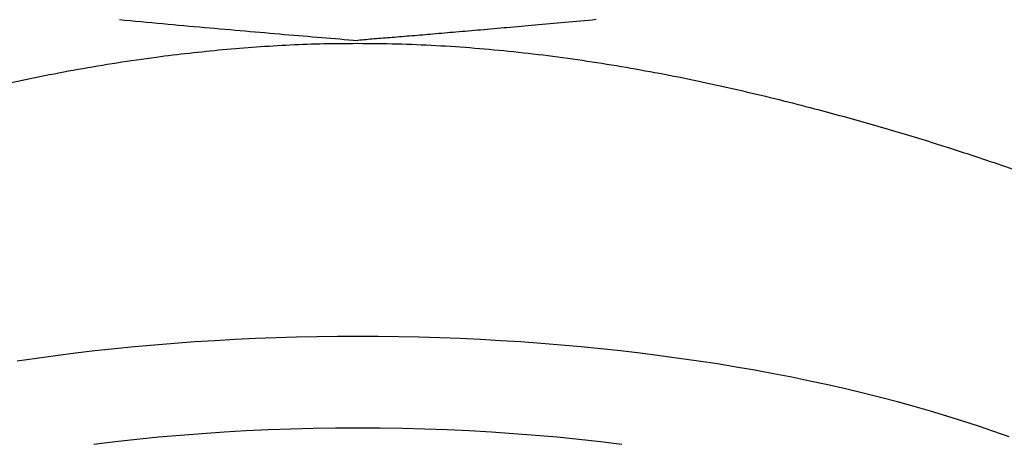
# Model space of a CAD drawing. Header units: millimetres. Extents: x 8 to 623, y 12 to 571.
# Tile 23 of 30: x 317.84 to 330.23, y 497.39 to 502.73. Entities that reach past the tile are written whole.
import ezdxf

# ---------------------------------------------------------------- set-up
doc = ezdxf.new("R2010")
doc.units = ezdxf.units.MM

msp = doc.modelspace()

# ---------------------------------------------------------------- linework, layer by layer
at = {"color": 7, "linetype": 'Continuous', "lineweight": 30, "flags": 128}
for points in [[(330.286, 497.475), (330.096, 497.543), (329.902, 497.61), (329.705, 497.674), (329.504, 497.737), (329.299, 497.799), (329.092, 497.858), (328.881, 497.916), (328.667, 497.972), (328.45, 498.026), (328.23, 498.079), (328.007, 498.129), (327.781, 498.178), (327.553, 498.225), (327.322, 498.27), (327.089, 498.313), (326.854, 498.354), (326.616, 498.393), (326.377, 498.43), (326.135, 498.464), (325.891, 498.497), (325.646, 498.528), (325.399, 498.557), (325.151, 498.584), (324.901, 498.608), (324.65, 498.631), (324.397, 498.651), (324.144, 498.67), (323.889, 498.686), (323.634, 498.7), (323.378, 498.712), (323.122, 498.721), (322.865, 498.729), (322.608, 498.734), (322.35, 498.737), (322.092, 498.739), (321.835, 498.737), (321.577, 498.734), (321.32, 498.729), (321.063, 498.721), (320.806, 498.712), (320.55, 498.7), (320.295, 498.686), (320.041, 498.67), (319.787, 498.651), (319.535, 498.631), (319.284, 498.608), (319.034, 498.584), (318.785, 498.557), (318.539, 498.528), (318.293, 498.497), (318.05, 498.464), (317.808, 498.43)], [(325.414, 497.38), (325.145, 497.413), (324.875, 497.443), (324.602, 497.47), (324.327, 497.494), (324.051, 497.515), (323.774, 497.534), (323.495, 497.55), (323.216, 497.563), (322.936, 497.573), (322.655, 497.58), (322.374, 497.584), (322.092, 497.586), (321.811, 497.584), (321.53, 497.58), (321.249, 497.573), (320.969, 497.563), (320.689, 497.55), (320.411, 497.534), (320.133, 497.515), (319.857, 497.494), (319.583, 497.47), (319.31, 497.443), (319.039, 497.413), (318.77, 497.38)]]:
    msp.add_lwpolyline(points, dxfattribs=at)
at = {"color": 7, "linetype": 'Continuous', "lineweight": 30}
for points, knots in [([(319.092, 502.729), (319.274, 502.712), (319.632, 502.679), (320.16, 502.631), (320.67, 502.587), (321.161, 502.544), (321.633, 502.505), (321.941, 502.479), (322.092, 502.467)], [0, 0, 0, 0, 0.1821124, 0.3580702, 0.5278626, 0.6914682, 0.8488582, 1, 1, 1, 1]), ([(325.092, 502.729), (324.96, 502.716), (324.704, 502.693), (324.329, 502.659), (323.976, 502.628), (323.644, 502.599), (323.334, 502.572), (323.045, 502.547), (322.777, 502.525), (322.53, 502.504), (322.304, 502.486), (322.161, 502.474), (322.092, 502.468)], [0, 0, 0, 0, 0.131984, 0.256809, 0.37448, 0.485013, 0.588428, 0.684757, 0.774036, 0.856306, 0.931612, 1, 1, 1, 1]), ([(310.772, 499.46), (310.835, 499.497), (310.961, 499.573), (311.172, 499.692), (311.399, 499.813), (311.645, 499.938), (311.911, 500.066), (312.197, 500.197), (312.499, 500.329), (312.815, 500.46), (313.144, 500.589), (313.485, 500.717), (313.839, 500.844), (314.21, 500.971), (314.597, 501.098), (315, 501.225), (315.415, 501.349), (315.839, 501.471), (316.271, 501.589), (316.711, 501.703), (317.158, 501.812), (317.618, 501.916), (318.09, 502.014), (318.572, 502.106), (319.061, 502.188), (319.528, 502.256), (319.973, 502.31), (320.393, 502.353), (320.816, 502.388), (321.241, 502.413), (321.666, 502.429), (321.95, 502.43), (322.092, 502.431)], [0, 0, 0, 0, 0.0335279, 0.0670849, 0.1006423, 0.1341706, 0.1686625, 0.2031852, 0.2377082, 0.2722004, 0.3059347, 0.3396976, 0.3734605, 0.4071949, 0.4418842, 0.4766045, 0.5113251, 0.5460151, 0.580189, 0.6143912, 0.648594, 0.6827687, 0.7178728, 0.753007, 0.7881408, 0.8232443, 0.8526728, 0.8821398, 0.9116252, 0.9411092, 0.9705733, 1, 1, 1, 1]), ([(322.092, 502.431), (322.256, 502.43), (322.584, 502.428), (323.075, 502.406), (323.564, 502.374), (324.056, 502.328), (324.548, 502.27), (325.041, 502.2), (325.528, 502.12), (326.008, 502.032), (326.478, 501.935), (326.94, 501.832), (327.393, 501.723), (327.812, 501.615), (328.197, 501.512), (328.549, 501.413), (328.894, 501.312), (329.232, 501.21), (329.586, 501.098), (329.955, 500.977), (330.336, 500.847), (330.702, 500.716), (331.033, 500.592), (331.331, 500.475), (331.599, 500.365), (331.855, 500.255), (332.101, 500.146), (332.344, 500.033), (332.582, 499.917), (332.814, 499.798), (333.03, 499.682), (333.232, 499.568), (333.353, 499.496), (333.413, 499.46)], [0, 0, 0, 0, 0.033987, 0.068003, 0.10202, 0.136008, 0.170959, 0.205941, 0.240922, 0.275874, 0.310369, 0.344892, 0.379414, 0.413908, 0.442278, 0.470673, 0.499076, 0.527471, 0.55584, 0.590703, 0.625597, 0.660491, 0.695354, 0.724089, 0.752852, 0.781623, 0.810385, 0.83912, 0.871271, 0.90346, 0.935662, 0.96785, 1, 1, 1, 1])]:
    msp.add_open_spline(points, degree=3, knots=knots, dxfattribs=at)

doc.saveas('drawing.dxf')
